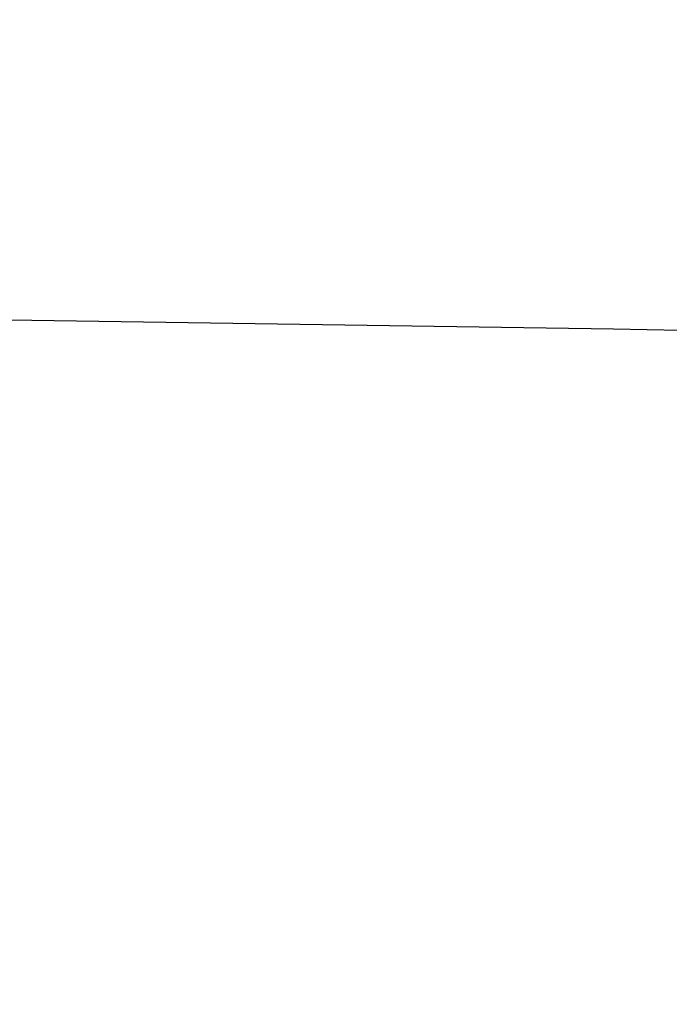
# Model space of a CAD drawing. Header units: millimetres. Extents: x 15530 to 15827, y -2396 to -2216.
# Tile 210 of 256: x 15546.636 to 15546.767, y -2306.713 to -2306.515. Entities that reach past the tile are written whole.
import ezdxf

# ---------------------------------------------------------------- set-up
doc = ezdxf.new("R2010")
doc.units = ezdxf.units.MM
doc.header["$MEASUREMENT"] = 0
doc.layers.add('Default', color=7, linetype='Continuous', true_color=0x000000)

msp = doc.modelspace()

# ---------------------------------------------------------------- linework, layer by layer
at = {"layer": 'Default'}
for points in [[(15546.76234, -2303.79837, 234.61282), (15545.47153, -2305.8993, 235.02526), (15544.18072, -2308.00024, 235.4377)], [(15546.76234, -2309.07374, 234.61282), (15545.47153, -2306.97281, 235.02526), (15544.18072, -2304.87187, 235.4377)]]:
    msp.add_open_spline(points, degree=2, dxfattribs=at)
msp.add_open_spline([(15548.19355, -2306.6192, 16.12098), (15547.59316, -2306.59316, 17.95226), (15546.41543, -2306.56615, 21.61657), (15545.3069, -2306.56726, 25.30477), (15544.47276, -2306.57332, 28.17904), (15544.18142, -2306.57683, 29.20235), (15543.59832, -2306.5846, 31.29125), (15543.30687, -2306.58906, 32.35673), (15542.72572, -2306.59603, 34.5255), (15542.43642, -2306.59831, 35.62854), (15541.86216, -2306.59869, 37.86523), (15541.5776, -2306.59666, 38.99874), (15541.01552, -2306.58805, 41.29077), (15540.73829, -2306.58147, 42.44912), (15540.19245, -2306.56611, 44.78609), (15539.9241, -2306.55734, 45.96457), (15539.39743, -2306.5407, 48.3381), (15539.13931, -2306.5329, 49.53301), (15538.63392, -2306.52164, 51.93666), (15538.38683, -2306.51828, 53.14525), (15537.65815, -2306.51805, 56.81168), (15537.19729, -2306.53297, 59.27224), (15536.33032, -2306.58249, 64.21233), (15535.92476, -2306.61599, 66.68967), (15535.16615, -2306.68051, 71.67741), (15534.81343, -2306.71106, 74.18596), (15534.16211, -2306.75227, 79.21974), (15533.86403, -2306.76243, 81.74288), (15533.05355, -2306.76537, 89.29967), (15532.62386, -2306.73955, 94.32982), (15532.12864, -2306.73535, 101.87955), (15531.98836, -2306.73874, 104.39036), (15531.75267, -2306.7563, 109.41113), (15531.65671, -2306.76964, 111.92091), (15531.42847, -2306.81058, 119.44422), (15531.3524, -2306.83549, 124.46122), (15531.34119, -2306.84677, 129.4797)], degree=3, knots=[0, 0, 0, 0, 10.259409, 20.518818, 20.518818, 26.175855, 26.175855, 32.042517, 32.042517, 38.089494, 38.089494, 44.284733, 44.284733, 50.60196, 50.60196, 57.018981, 57.018981, 63.517026, 63.517026, 70.080374, 70.080374, 83.409065, 83.409065, 96.749977, 96.749977, 110.182656, 110.182656, 123.639446, 123.639446, 150.447397, 150.447397, 163.796826, 163.796826, 177.113568, 177.113568, 203.673381, 203.673381, 203.673381, 203.673381], dxfattribs=at)

doc.saveas('drawing.dxf')
